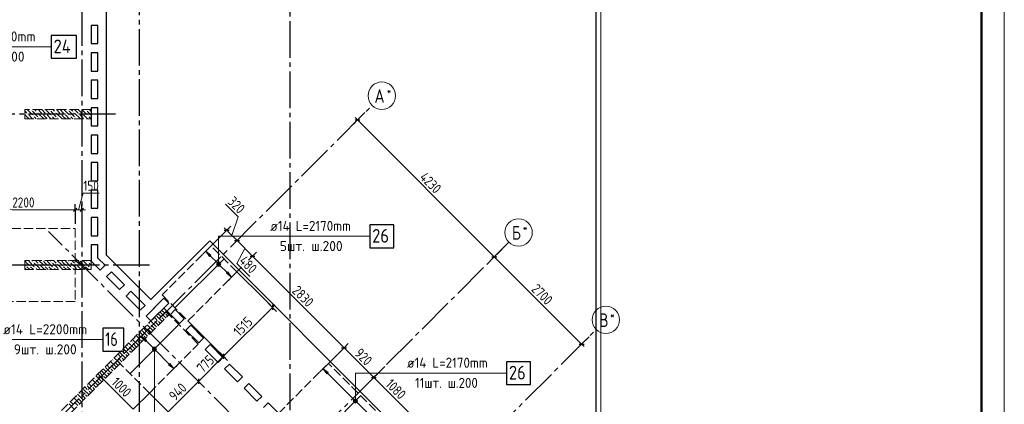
# Model space of a CAD drawing. Header units: millimetres. Extents: x 0 to 43617, y 0 to 59400.
# Tile 20 of 31: x 20462 to 42000, y 29386 to 37793. Entities that reach past the tile are written whole.
import ezdxf

# ---------------------------------------------------------------- set-up
doc = ezdxf.new("R2010")
doc.units = ezdxf.units.MM
doc.linetypes.add('______2', pattern=[270, 200, -70])
doc.linetypes.add('______5', pattern=[1100, 800, -100, 100, -100])
for name, color, linetype, lineweight in [('Standard', 7, 'Continuous', 25), ('ДОП Верх по У', 7, 'Continuous', 25), ('ЖБ Пилон', 180, 'Continuous', 25), ('Оси', 40, '______5', 18), ('Позиционная метка номер позиции', 7, 'Continuous', 13), ('Примечания', 7, 'Continuous', 25)]:
    doc.layers.add(name, color=color, linetype=linetype, lineweight=lineweight)
doc.layers.add('ЖБ Перекрытие верхний уровень', color=7, linetype='Continuous', lineweight=25, true_color=0xe0e0ff)
doc.layers.add('ЖБ Стена верхний уровень', color=7, linetype='Continuous', lineweight=25, true_color=0x006e00)
doc.styles.add('GOST 2.304-81', font='txt')
doc.styles.add('ISOCPEUR', font='txt')

msp = doc.modelspace()

# ---------------------------------------------------------------- hatches: boundary and pattern name
at = {"layer": 'ДОП Верх по У', "linetype": 'Continuous', "lineweight": 13, "transparency": 33554687}
for points in [[(24616, 32619), (24531, 32732), (24644, 32647)], [(23211, 30761), (23126, 30874), (23239, 30789)], [(27183, 30052), (27098, 30165), (27211, 30080)]]:
    msp.add_hatch(color=7, dxfattribs=at).paths.add_polyline_path(points, flags=16)
for points in [[(24778, 32458), (24804, 32485), (24787, 32475)], [(24804, 32485), (24778, 32458), (24778, 32439)], [(24804, 32485), (24778, 32439), (24823, 32485)], [(24823, 32485), (24778, 32439), (24787, 32422)], [(24823, 32485), (24787, 32422), (24840, 32475)], [(24840, 32475), (24787, 32422), (24804, 32413)], [(24840, 32475), (24804, 32413), (24850, 32458)], [(24850, 32458), (24804, 32413), (24823, 32413)], [(24850, 32458), (24823, 32413), (24850, 32439)], [(24850, 32439), (24823, 32413), (24840, 32422)], [(24984, 32251), (25097, 32166), (25012, 32279)], [(23373, 30601), (23399, 30627), (23382, 30618)], [(23399, 30627), (23373, 30601), (23373, 30582)], [(23399, 30627), (23373, 30582), (23418, 30627)], [(23418, 30627), (23373, 30582), (23382, 30565)], [(23418, 30627), (23382, 30565), (23435, 30618)], [(23435, 30618), (23382, 30565), (23399, 30555)], [(23435, 30618), (23399, 30555), (23445, 30601)], [(23445, 30601), (23399, 30555), (23418, 30555)], [(23445, 30601), (23418, 30555), (23445, 30582)], [(23445, 30582), (23418, 30555), (23435, 30565)], [(23720, 30252), (23833, 30167), (23748, 30280)], [(27769, 29467), (27795, 29494), (27778, 29484)], [(27795, 29494), (27769, 29467), (27769, 29448)], [(27795, 29494), (27769, 29448), (27815, 29494)], [(27815, 29494), (27769, 29448), (27778, 29431)], [(27815, 29494), (27778, 29431), (27831, 29484)], [(27831, 29484), (27778, 29431), (27795, 29422)], [(27831, 29484), (27795, 29422), (27841, 29467)], [(27841, 29467), (27795, 29422), (27815, 29422)], [(27841, 29467), (27815, 29422), (27841, 29448)], [(27841, 29448), (27815, 29422), (27831, 29431)]]:
    msp.add_hatch(color=7, dxfattribs=at).paths.add_polyline_path(points)
at = {"layer": 'ЖБ Пилон', "linetype": 'Continuous', "lineweight": 18, "transparency": 33554687}
for points in [[(20714, 35813), (20721, 35820), (20727, 35813), (20721, 35807)], [(20834, 35773), (20841, 35780), (20847, 35773), (20841, 35767)], [(21114, 35813), (21121, 35820), (21127, 35813), (21121, 35807)], [(21234, 35773), (21241, 35780), (21247, 35773), (21241, 35767)], [(21514, 35813), (21521, 35820), (21527, 35813), (21521, 35807)], [(21634, 35773), (21641, 35780), (21647, 35773), (21641, 35767)], [(21914, 35813), (21921, 35820), (21927, 35813), (21921, 35807)], [(20634, 35733), (20641, 35740), (20647, 35733), (20641, 35727)], [(20754, 35693), (20761, 35700), (20767, 35693), (20761, 35687)], [(20874, 35653), (20881, 35660), (20887, 35653), (20881, 35647)], [(20954, 35733), (20961, 35740), (20967, 35733), (20961, 35727)], [(21034, 35733), (21041, 35740), (21047, 35733), (21041, 35727)], [(21154, 35693), (21161, 35700), (21167, 35693), (21161, 35687)], [(21274, 35653), (21281, 35660), (21287, 35653), (21281, 35647)], [(21354, 35733), (21361, 35740), (21367, 35733), (21361, 35727)], [(21434, 35733), (21441, 35740), (21447, 35733), (21441, 35727)], [(21554, 35693), (21561, 35700), (21567, 35693), (21561, 35687)], [(21674, 35653), (21681, 35660), (21687, 35653), (21681, 35647)], [(21754, 35733), (21761, 35740), (21767, 35733), (21761, 35727)], [(21834, 35733), (21841, 35740), (21847, 35733), (21841, 35727)], [(21954, 35693), (21961, 35700), (21967, 35693), (21961, 35687)], [(20644, 32530), (20641, 32527), (20638, 32530)], [(20964, 32530), (20961, 32527), (20958, 32530)], [(21044, 32530), (21041, 32527), (21038, 32530)], [(21364, 32530), (21361, 32527), (21358, 32530)], [(21444, 32530), (21441, 32527), (21438, 32530)], [(21764, 32530), (21761, 32527), (21758, 32530)], [(21844, 32530), (21841, 32527), (21838, 32530)], [(20594, 32413), (20601, 32420), (20607, 32413), (20601, 32407)], [(20674, 32413), (20681, 32420), (20687, 32413), (20681, 32407)], [(20754, 32493), (20761, 32500), (20767, 32493), (20761, 32487)], [(20794, 32373), (20801, 32380), (20807, 32373), (20801, 32367)], [(20874, 32453), (20881, 32460), (20887, 32453), (20881, 32447)], [(20914, 32333), (20921, 32340), (20927, 32333), (20924, 32330), (20918, 32330)], [(20994, 32413), (21001, 32420), (21007, 32413), (21001, 32407)], [(21074, 32413), (21081, 32420), (21087, 32413), (21081, 32407)], [(21154, 32493), (21161, 32500), (21167, 32493), (21161, 32487)], [(21194, 32373), (21201, 32380), (21207, 32373), (21201, 32367)], [(21274, 32453), (21281, 32460), (21287, 32453), (21281, 32447)], [(21314, 32333), (21321, 32340), (21327, 32333), (21324, 32330), (21318, 32330)], [(21394, 32413), (21401, 32420), (21407, 32413), (21401, 32407)], [(21474, 32413), (21481, 32420), (21487, 32413), (21481, 32407)], [(21554, 32493), (21561, 32500), (21567, 32493), (21561, 32487)], [(21594, 32373), (21601, 32380), (21607, 32373), (21601, 32367)], [(21674, 32453), (21681, 32460), (21687, 32453), (21681, 32447)], [(21714, 32333), (21721, 32340), (21727, 32333), (21724, 32330), (21718, 32330)], [(21794, 32413), (21801, 32420), (21807, 32413), (21801, 32407)], [(21874, 32413), (21881, 32420), (21887, 32413), (21881, 32407)], [(21954, 32493), (21961, 32500), (21967, 32493), (21961, 32487)], [(21994, 32373), (22001, 32380), (22007, 32373), (22001, 32367)]]:
    msp.add_hatch(color=7, dxfattribs=at).paths.add_polyline_path(points, flags=16)
at = {"layer": 'ЖБ Стена верхний уровень', "linetype": 'Continuous', "lineweight": 18, "transparency": 33554687}
for points in [[(23634, 31453), (23641, 31460), (23647, 31453), (23641, 31447)], [(23554, 31293), (23561, 31300), (23567, 31293), (23561, 31287)], [(23634, 31373), (23641, 31380), (23647, 31373), (23641, 31367)], [(23234, 31053), (23241, 31060), (23247, 31053), (23241, 31047)], [(23314, 31133), (23321, 31140), (23327, 31133), (23321, 31127)], [(23394, 31213), (23401, 31220), (23407, 31213), (23401, 31207)], [(23474, 31213), (23481, 31220), (23487, 31213), (23481, 31207)], [(22994, 30813), (23001, 30820), (23007, 30813), (23001, 30807)], [(23074, 30813), (23081, 30820), (23087, 30813), (23081, 30807)], [(23154, 30893), (23161, 30900), (23167, 30893), (23161, 30887)], [(23234, 30973), (23241, 30980), (23247, 30973), (23241, 30967)], [(22834, 30653), (22841, 30660), (22847, 30653), (22841, 30647)], [(22914, 30733), (22921, 30740), (22927, 30733), (22921, 30727)], [(22594, 30413), (22601, 30420), (22607, 30413), (22601, 30407)], [(22674, 30413), (22681, 30420), (22687, 30413), (22681, 30407)], [(22754, 30493), (22761, 30500), (22767, 30493), (22761, 30487)], [(22834, 30573), (22841, 30580), (22847, 30573), (22841, 30567)], [(22434, 30253), (22441, 30260), (22447, 30253), (22441, 30247)], [(22434, 30173), (22441, 30180), (22447, 30173), (22441, 30167)], [(22514, 30333), (22521, 30340), (22527, 30333), (22521, 30327)], [(22114, 29933), (22121, 29940), (22127, 29933), (22121, 29927)], [(22194, 30013), (22201, 30020), (22207, 30013), (22201, 30007)], [(22274, 30013), (22281, 30020), (22287, 30013), (22281, 30007)], [(22354, 30093), (22361, 30100), (22367, 30093), (22361, 30087)], [(22034, 29853), (22041, 29860), (22047, 29853), (22041, 29847)], [(22034, 29773), (22041, 29780), (22047, 29773), (22041, 29767)], [(21714, 29533), (21721, 29540), (21727, 29533), (21721, 29527)], [(21794, 29613), (21801, 29620), (21807, 29613), (21801, 29607)], [(21874, 29613), (21881, 29620), (21887, 29613), (21881, 29607)], [(21954, 29693), (21961, 29700), (21967, 29693), (21961, 29687)], [(21634, 29453), (21641, 29460), (21647, 29453), (21641, 29447)]]:
    msp.add_hatch(color=7, dxfattribs=at).paths.add_polyline_path(points, flags=16)
at = {"layer": 'Позиционная метка номер позиции', "linetype": 'Continuous', "lineweight": 13, "transparency": 33554687}
for points in [[(24769, 32449), (24859, 32449), (24853, 32471)], [(24769, 32449), (24853, 32471), (24775, 32471)], [(24775, 32426), (24859, 32449), (24769, 32449)], [(24775, 32471), (24853, 32471), (24836, 32488)], [(24775, 32471), (24836, 32488), (24791, 32488)], [(24775, 32426), (24853, 32426), (24859, 32449)], [(24791, 32410), (24853, 32426), (24775, 32426)], [(24791, 32488), (24836, 32488), (24814, 32494)], [(24791, 32410), (24836, 32410), (24853, 32426)], [(24836, 32410), (24791, 32410), (24814, 32404)], [(23448, 30614), (23370, 30614), (23364, 30591)], [(23448, 30614), (23364, 30591), (23454, 30591)], [(23454, 30591), (23364, 30591), (23370, 30569)], [(23431, 30630), (23386, 30630), (23370, 30614)], [(23431, 30630), (23370, 30614), (23448, 30614)], [(23454, 30591), (23370, 30569), (23448, 30569)], [(23386, 30630), (23431, 30630), (23409, 30636)], [(23448, 30569), (23370, 30569), (23386, 30553)], [(23448, 30569), (23386, 30553), (23431, 30553)], [(23431, 30553), (23386, 30553), (23409, 30546)], [(27760, 29458), (27850, 29458), (27844, 29480)], [(27760, 29458), (27844, 29480), (27766, 29480)], [(27766, 29435), (27850, 29458), (27760, 29458)], [(27766, 29480), (27844, 29480), (27827, 29496)], [(27766, 29480), (27827, 29496), (27782, 29496)], [(27766, 29435), (27844, 29435), (27850, 29458)], [(27782, 29419), (27844, 29435), (27766, 29435)], [(27782, 29496), (27827, 29496), (27805, 29503)], [(27782, 29419), (27827, 29419), (27844, 29435)], [(27827, 29419), (27782, 29419), (27805, 29413)]]:
    msp.add_hatch(color=7, dxfattribs=at).paths.add_polyline_path(points)

# ---------------------------------------------------------------- linework, layer by layer
at = {"layer": 'Standard', "color": 7, "linetype": 'Continuous', "lineweight": 25, "transparency": 33554687}
for p, q in [((22354, 41910), (22354, 32653)), ((22024, 37670), (22024, 37270)), ((22174, 37670), (22024, 37670)), ((22174, 37270), (22174, 37670)), ((22024, 37270), (22174, 37270)), ((22024, 37070), (22024, 36670)), ((22174, 37070), (22024, 37070)), ((22174, 36670), (22174, 37070)), ((22024, 36670), (22174, 36670)), ((22024, 36470), (22024, 36070)), ((22174, 36470), (22024, 36470)), ((22174, 36070), (22174, 36470)), ((22024, 36070), (22174, 36070)), ((22024, 35870), (22024, 35470)), ((22174, 35870), (22024, 35870)), ((22174, 35470), (22174, 35870)), ((27799, 35601), (27905, 35601)), ((22024, 35470), (22174, 35470)), ((22024, 35270), (22024, 34870)), ((22174, 35270), (22024, 35270)), ((22174, 34870), (22174, 35270)), ((22024, 34870), (22174, 34870)), ((22024, 34670), (22024, 34270)), ((22174, 34670), (22024, 34670)), ((22174, 34270), (22174, 34670)), ((22024, 34270), (22174, 34270)), ((22024, 34070), (22024, 33670)), ((22174, 34070), (22024, 34070)), ((22174, 33670), (22174, 34070)), ((21636, 33600), (21711, 33675)), ((21786, 33600), (21861, 33675)), ((22024, 33670), (22174, 33670)), ((22024, 33470), (22024, 33070)), ((22174, 33470), (22024, 33470)), ((22174, 33070), (22174, 33470)), ((24937, 33191), (25043, 33191)), ((22024, 33070), (22174, 33070)), ((23332, 31675), (24619, 32961)), ((24619, 32961), (30114, 27467)), ((25164, 32965), (25270, 32965)), ((22024, 32870), (22024, 32516)), ((22174, 32870), (22024, 32870)), ((22174, 32579), (22174, 32870)), ((22328, 32424), (22174, 32579)), ((22354, 32653), (23332, 31675)), ((25503, 32625), (25609, 32625)), ((30790, 32609), (30897, 32609)), ((22024, 32516), (22222, 32318)), ((22222, 32318), (22328, 32424)), ((22470, 32283), (22364, 32177)), ((22364, 32177), (22647, 31894)), ((22753, 32000), (22470, 32283)), ((22647, 31894), (22753, 32000)), ((22894, 31858), (22788, 31752)), ((22788, 31752), (23099, 31441)), ((23205, 31547), (22894, 31858)), ((23615, 31703), (23226, 31314)), ((23721, 31597), (23615, 31703)), ((23099, 31441), (23205, 31547)), ((23332, 31208), (23721, 31597)), ((23863, 31455), (23757, 31349)), ((24061, 31257), (23863, 31455)), ((25989, 31558), (25989, 31452)), ((23226, 31314), (23332, 31208)), ((23757, 31349), (23955, 31151)), ((23955, 31151), (24061, 31257)), ((24202, 31116), (24096, 31010)), ((24485, 30833), (24202, 31116)), ((24096, 31010), (24379, 30727)), ((24379, 30727), (24485, 30833)), ((24626, 30692), (24520, 30586)), ((24520, 30586), (24803, 30303)), ((24909, 30409), (24626, 30692)), ((27504, 30624), (27610, 30624)), ((32700, 30700), (32806, 30700)), ((24803, 30303), (24909, 30409)), ((24919, 30488), (24919, 30382)), ((25051, 30267), (24945, 30161)), ((24945, 30161), (25228, 29879)), ((25334, 29985), (25051, 30267)), ((22184, 29986), (22291, 29986)), ((24371, 29940), (24371, 29834)), ((25228, 29879), (25334, 29985)), ((28155, 29974), (28261, 29974)), ((25475, 29843), (25369, 29737)), ((25369, 29737), (25652, 29454)), ((25758, 29560), (25475, 29843)), ((25652, 29454), (25758, 29560)), ((25899, 29419), (25793, 29313)), ((26182, 29136), (25899, 29419))]:
    msp.add_line(p, q, dxfattribs=at)
at = {"layer": 'Standard', "color": 251, "linetype": 'Continuous', "lineweight": -3, "true_color": 0x656565, "transparency": 33554687}
for p, q in [((27852, 35601), (28015, 35764)), ((27852, 35601), (27764, 35512)), ((27852, 35601), (27941, 35689)), ((21674, 33638), (21674, 33763)), ((21674, 33638), (21674, 33513)), ((21674, 33638), (21674, 33330)), ((21824, 33638), (21824, 33763)), ((21824, 33638), (21824, 33513)), ((21824, 33638), (21824, 33330)), ((24990, 33191), (24647, 32848)), ((24990, 33191), (24902, 33103)), ((24990, 33191), (25079, 33279)), ((25217, 32965), (25128, 32876)), ((25217, 32965), (25305, 33053)), ((25217, 32965), (25231, 32980)), ((25556, 32625), (25468, 32537)), ((25556, 32625), (25516, 32585)), ((25556, 32625), (25644, 32714)), ((30843, 32609), (30755, 32521)), ((30843, 32609), (30932, 32698)), ((25314, 32384), (25213, 32282)), ((25989, 31505), (25901, 31594)), ((25989, 31505), (26078, 31417)), ((32753, 30700), (32916, 30863)), ((27557, 30624), (27214, 30281)), ((27557, 30624), (27469, 30536)), ((27557, 30624), (27646, 30713)), ((32753, 30700), (32664, 30612)), ((32753, 30700), (32841, 30789)), ((24919, 30435), (24830, 30523)), ((24919, 30435), (25007, 30346)), ((22238, 29986), (22591, 30339)), ((22238, 29986), (22149, 29897)), ((22238, 29986), (22326, 30074)), ((24371, 29887), (24282, 29975)), ((28208, 29974), (28119, 29885)), ((28208, 29974), (28296, 30062)), ((24371, 29887), (24459, 29798)), ((23707, 29223), (23305, 29625))]:
    msp.add_line(p, q, dxfattribs=at)
at = {"layer": 'Standard', "color": 7, "linetype": 'Continuous', "lineweight": 13, "transparency": 33554687}
for p, q in [((27852, 35601), (27799, 35654)), ((27852, 35601), (30843, 32609)), ((21749, 33638), (21853, 34004)), ((21853, 34004), (22197, 34004)), ((19474, 33638), (21674, 33638)), ((21674, 33638), (21824, 33638)), ((21824, 33638), (21899, 33638)), ((25238, 33483), (24961, 33760)), ((25104, 33078), (25238, 33483)), ((24990, 33191), (24937, 33244)), ((25217, 32965), (25556, 32625)), ((25386, 32795), (25210, 32464)), ((25556, 32625), (27557, 30624)), ((30843, 32609), (32753, 30700)), ((25210, 32464), (25497, 32177)), ((25989, 31505), (24919, 30435)), ((25989, 31505), (26042, 31558)), ((27557, 30624), (28208, 29974)), ((32753, 30700), (32806, 30647)), ((24919, 30435), (24371, 29887)), ((22238, 29986), (22184, 30039)), ((22238, 29986), (22945, 29279)), ((28208, 29974), (28971, 29210)), ((24371, 29887), (23707, 29223))]:
    msp.add_line(p, q, dxfattribs=at)
msp.add_lwpolyline([(0, 0), (42000, 0), (42000, 59400), (0, 59400), (0, 0)], close=True, dxfattribs=at)
at = {"layer": 'Standard', "color": 7, "linetype": 'Continuous', "lineweight": 18, "transparency": 33554687}
msp.add_lwpolyline([(42000, 59400), (0, 59400), (0, 0), (42000, 0), (42000, 59400)], dxfattribs=at)
at = {"layer": 'Standard', "color": 7, "linetype": 'Continuous', "lineweight": 13, "transparency": 33554687}
for points in [[(42000, 59400), (0, 59400), (0, 0), (42000, 0), (42000, 59400)], [(7674, 10380), (33074, 10380), (33074, 57220), (7674, 57220), (7674, 10380)], [(24990, 33191), (25052, 33129), (25052, 33129), (25217, 32965)]]:
    msp.add_lwpolyline(points, dxfattribs=at)
at = {"layer": 'Standard', "color": 7, "linetype": 'Continuous', "lineweight": 50, "transparency": 33554687}
msp.add_lwpolyline([(2000, 58900), (41500, 58900), (41500, 500), (2000, 500), (2000, 58900)], close=True, dxfattribs=at)
at = {"layer": 'Standard', "color": 254, "linetype": 'Continuous', "lineweight": 18, "true_color": 0xc4c4ff, "transparency": 33554687}
msp.add_lwpolyline([(7294, 10000), (33174, 10000), (33174, 57320), (7294, 57320), (7294, 10000)], dxfattribs=at)
at = {"layer": 'Standard', "color": 7, "linetype": 'Continuous', "lineweight": 25, "transparency": 33554687}
msp.add_lwpolyline([(7394, 10100), (33074, 10100), (33074, 57220), (7394, 57220), (7394, 10100)], dxfattribs=at)
at = {"layer": 'Standard', "color": 251, "linetype": 'Continuous', "lineweight": -3, "true_color": 0x656565, "transparency": 33554687}
for points in [[(30843, 32609), (30855, 32621), (30855, 32621), (31006, 32772)], [(25989, 31505), (25792, 31703), (25792, 31703), (25213, 32282)], [(24919, 30435), (24907, 30447), (24907, 30447), (24907, 30447), (24907, 30447), (24142, 31211)], [(24371, 29887), (24359, 29899), (24359, 29899), (23969, 30289)], [(28208, 29974), (28233, 29999), (28233, 29999), (28278, 30044), (28278, 30044), (28446, 30212)], [(22945, 29279), (22957, 29291), (22957, 29291), (22957, 29291), (22957, 29291), (22957, 29291), (22957, 29291), (22957, 29291), (22957, 29291), (22957, 29291), (22957, 29291), (23298, 29632)]]:
    msp.add_lwpolyline(points, dxfattribs=at)
at = {"layer": 'ДОП Верх по У', "color": 7, "linetype": 'Continuous', "lineweight": 13, "transparency": 33554687}
for p, q in [((18952, 37200), (21038, 37200)), ((25923, 33059), (27987, 33059)), ((20082, 30800), (22190, 30800)), ((28914, 30068), (30978, 30068))]:
    msp.add_line(p, q, dxfattribs=at)
at = {"layer": 'ДОП Верх по У', "color": 251, "linetype": 'Continuous', "lineweight": 13, "true_color": 0x494949, "transparency": 33554687}
for p, q in [((24531, 32732), (24602, 32802)), ((24531, 32732), (24460, 32661)), ((24531, 32732), (24644, 32647)), ((24616, 32619), (24531, 32732)), ((24531, 32732), (24531, 32732)), ((24644, 32647), (24616, 32619)), ((24630, 32633), (24793, 32470)), ((24787, 32422), (24787, 32422)), ((24835, 32428), (24998, 32265)), ((24840, 32475), (24840, 32475)), ((25012, 32279), (24984, 32251)), ((24984, 32251), (25097, 32166)), ((25097, 32166), (25012, 32279)), ((25097, 32166), (25026, 32095)), ((25097, 32166), (25167, 32237)), ((25097, 32166), (25097, 32166)), ((23126, 30874), (23055, 30803)), ((23126, 30874), (23197, 30945)), ((23126, 30874), (23239, 30789)), ((23211, 30761), (23126, 30874)), ((23126, 30874), (23126, 30874)), ((23239, 30789), (23211, 30761)), ((23225, 30775), (23388, 30612)), ((23435, 30618), (23435, 30618)), ((23382, 30565), (23382, 30565)), ((23430, 30570), (23734, 30266)), ((23748, 30280), (23720, 30252)), ((23720, 30252), (23833, 30167)), ((23833, 30167), (23748, 30280)), ((23833, 30167), (23762, 30096)), ((23833, 30167), (23904, 30238)), ((23833, 30167), (23833, 30167)), ((27098, 30165), (27027, 30094)), ((27098, 30165), (27169, 30236)), ((27098, 30165), (27211, 30080)), ((27183, 30052), (27098, 30165)), ((27098, 30165), (27098, 30165)), ((27211, 30080), (27183, 30052)), ((27197, 30066), (27784, 29479)), ((27778, 29431), (27778, 29431)), ((27826, 29437), (28413, 28850)), ((27831, 29484), (27831, 29484))]:
    msp.add_line(p, q, dxfattribs=at)
at = {"layer": 'ДОП Верх по У', "color": 7, "linetype": 'Continuous', "lineweight": 18, "transparency": 33554687}
for p, q in [((24925, 32560), (23864, 31499)), ((19481, 32430), (21667, 32430)), ((22879, 30061), (23939, 31122)), ((27916, 29569), (26855, 28508))]:
    msp.add_line(p, q, dxfattribs=at)
at = {"layer": 'ДОП Верх по У', "color": 7, "linetype": 'Continuous', "lineweight": 25, "transparency": 33554687}
for points in [[(21152, 36950), (21702, 36950), (21702, 37450), (21152, 37450), (21152, 36950)], [(28123, 32809), (28643, 32809), (28643, 33309), (28123, 33309), (28123, 32809)], [(22282, 30550), (22742, 30550), (22742, 31050), (22282, 31050), (22282, 30550)], [(31114, 29818), (31634, 29818), (31634, 30318), (31114, 30318), (31114, 29818)]]:
    msp.add_lwpolyline(points, dxfattribs=at)
at = {"layer": 'ДОП Верх по У', "color": 251, "linetype": 'Continuous', "lineweight": 13, "true_color": 0x494949, "transparency": 33554687}
for centre in [(24814, 32449), (23409, 30591), (27805, 29458)]:
    msp.add_circle(centre, 37.5, dxfattribs=at)
at = {"layer": 'ЖБ Перекрытие верхний уровень', "color": 7, "linetype": 'Continuous', "lineweight": 18, "transparency": 33554687}
for p, q in [((22354, 32653), (22354, 41910)), ((22024, 37270), (22024, 37670)), ((22024, 37670), (22174, 37670)), ((22174, 37670), (22174, 37270)), ((22174, 37270), (22024, 37270)), ((22024, 36670), (22024, 37070)), ((22024, 37070), (22174, 37070)), ((22174, 37070), (22174, 36670)), ((22174, 36670), (22024, 36670)), ((22024, 36470), (22174, 36470)), ((22024, 36070), (22024, 36470)), ((22174, 36470), (22174, 36070)), ((22174, 36070), (22024, 36070)), ((22024, 35470), (22024, 35870)), ((22024, 35870), (22174, 35870)), ((22174, 35870), (22174, 35470)), ((22174, 35470), (22024, 35470)), ((22024, 35270), (22174, 35270)), ((22024, 34870), (22024, 35270)), ((22174, 35270), (22174, 34870)), ((22174, 34870), (22024, 34870)), ((22024, 34270), (22024, 34670)), ((22024, 34670), (22174, 34670)), ((22174, 34670), (22174, 34270)), ((22174, 34270), (22024, 34270)), ((22024, 33670), (22024, 34070)), ((22024, 34070), (22174, 34070)), ((22174, 34070), (22174, 33670)), ((22174, 33670), (22024, 33670)), ((22024, 33470), (22174, 33470)), ((22024, 33070), (22024, 33470)), ((22174, 33470), (22174, 33070)), ((22174, 33070), (22024, 33070)), ((24619, 32961), (23333, 31675)), ((30114, 27467), (24619, 32961)), ((22024, 32516), (22024, 32870)), ((22024, 32870), (22174, 32870)), ((22174, 32870), (22174, 32578)), ((22174, 32578), (22328, 32424)), ((23333, 31675), (22354, 32653)), ((22222, 32318), (22024, 32516)), ((22328, 32424), (22222, 32318)), ((22364, 32177), (22470, 32283)), ((22647, 31894), (22364, 32177)), ((22470, 32283), (22753, 32000)), ((22753, 32000), (22647, 31894)), ((22788, 31752), (22894, 31858)), ((23099, 31441), (22788, 31752)), ((22894, 31858), (23205, 31547)), ((23545, 31632), (23615, 31703)), ((23615, 31703), (23721, 31597)), ((23205, 31547), (23099, 31441)), ((23226, 31314), (23545, 31632)), ((23615, 31491), (23333, 31208)), ((23721, 31597), (23615, 31491)), ((23757, 31349), (23863, 31455)), ((23863, 31455), (24061, 31257)), ((23333, 31208), (23226, 31314)), ((23955, 31151), (23757, 31349)), ((24061, 31257), (23955, 31151)), ((24096, 31010), (24202, 31116)), ((24202, 31116), (24485, 30833)), ((24379, 30727), (24096, 31010)), ((24485, 30833), (24379, 30727)), ((24520, 30586), (24627, 30692)), ((24803, 30303), (24520, 30586)), ((24627, 30692), (24909, 30409)), ((24909, 30409), (24803, 30303)), ((24945, 30161), (25051, 30267)), ((25228, 29878), (24945, 30161)), ((25051, 30267), (25334, 29985)), ((25334, 29985), (25228, 29878)), ((25369, 29737), (25475, 29843)), ((25652, 29454), (25369, 29737)), ((25475, 29843), (25758, 29560)), ((25758, 29560), (25652, 29454)), ((25793, 29313), (25899, 29419)), ((25899, 29419), (26182, 29136))]:
    msp.add_line(p, q, dxfattribs=at)
at = {"layer": 'ЖБ Пилон', "color": 253, "linetype": '______2', "lineweight": 13, "true_color": 0xa0a0a0, "transparency": 33554687}
for p, q in [((22024, 35830), (20574, 35830)), ((20574, 35830), (20574, 35630)), ((22024, 35630), (22024, 35830)), ((20574, 35630), (22024, 35630)), ((22024, 32530), (20574, 32530)), ((20574, 32530), (20574, 32330)), ((22024, 32330), (22024, 32530)), ((20574, 32330), (22024, 32330))]:
    msp.add_line(p, q, dxfattribs=at)
at = {"layer": 'ЖБ Пилон', "color": 9, "linetype": 'Continuous', "lineweight": 18, "true_color": 0xc7c7c7, "transparency": 33554687}
for p, q in [((20574, 35800), (20621, 35753)), ((20624, 35830), (20741, 35713)), ((20741, 35793), (20861, 35673)), ((20821, 35793), (20784, 35830)), ((20864, 35830), (20941, 35753)), ((20944, 35830), (21021, 35753)), ((21024, 35830), (21141, 35713)), ((21141, 35793), (21261, 35673)), ((21221, 35793), (21184, 35830)), ((21264, 35830), (21341, 35753)), ((21344, 35830), (21421, 35753)), ((21424, 35830), (21541, 35713)), ((21541, 35793), (21661, 35673)), ((21621, 35793), (21584, 35830)), ((21664, 35830), (21741, 35753)), ((21744, 35830), (21821, 35753)), ((21824, 35830), (21941, 35713)), ((21941, 35793), (22024, 35710)), ((22021, 35793), (21984, 35830)), ((20574, 35640), (20581, 35633)), ((20621, 35673), (20581, 35713)), ((20661, 35633), (20621, 35673)), ((20661, 35713), (20744, 35630)), ((20781, 35673), (20824, 35630)), ((20861, 35753), (20981, 35633)), ((20904, 35630), (20901, 35633)), ((21021, 35673), (20981, 35713)), ((21061, 35633), (21021, 35673)), ((21061, 35713), (21144, 35630)), ((21181, 35673), (21224, 35630)), ((21261, 35753), (21381, 35633)), ((21304, 35630), (21301, 35633)), ((21421, 35673), (21381, 35713)), ((21461, 35633), (21421, 35673)), ((21461, 35713), (21544, 35630)), ((21581, 35673), (21624, 35630)), ((21661, 35753), (21781, 35633)), ((21704, 35630), (21701, 35633)), ((21821, 35673), (21781, 35713)), ((21861, 35633), (21821, 35673)), ((21861, 35713), (21944, 35630)), ((21981, 35673), (22024, 35630)), ((20724, 32530), (20741, 32513)), ((20804, 32530), (20861, 32473)), ((20884, 32530), (20981, 32433)), ((21124, 32530), (21141, 32513)), ((21204, 32530), (21261, 32473)), ((21284, 32530), (21381, 32433)), ((21524, 32530), (21541, 32513)), ((21604, 32530), (21661, 32473)), ((21684, 32530), (21781, 32433)), ((21924, 32530), (21941, 32513)), ((22004, 32530), (22024, 32510)), ((20574, 32440), (20581, 32433)), ((20604, 32330), (20574, 32360)), ((20621, 32473), (20581, 32513)), ((20661, 32433), (20621, 32473)), ((20621, 32393), (20684, 32330)), ((20661, 32513), (20781, 32393)), ((20701, 32393), (20764, 32330)), ((20781, 32473), (20901, 32353)), ((20844, 32330), (20821, 32353)), ((21004, 32330), (20901, 32433)), ((21021, 32473), (20981, 32513)), ((21061, 32433), (21021, 32473)), ((21021, 32393), (21084, 32330)), ((21061, 32513), (21181, 32393)), ((21101, 32393), (21164, 32330)), ((21181, 32473), (21301, 32353)), ((21244, 32330), (21221, 32353)), ((21404, 32330), (21301, 32433)), ((21421, 32473), (21381, 32513)), ((21461, 32433), (21421, 32473)), ((21421, 32393), (21484, 32330)), ((21461, 32513), (21581, 32393)), ((21501, 32393), (21564, 32330)), ((21581, 32473), (21701, 32353)), ((21644, 32330), (21621, 32353)), ((21804, 32330), (21701, 32433)), ((21821, 32473), (21781, 32513)), ((21861, 32433), (21821, 32473)), ((21821, 32393), (21884, 32330)), ((21861, 32513), (21981, 32393)), ((21901, 32393), (21964, 32330)), ((21981, 32473), (22024, 32430)), ((22024, 32350), (22021, 32353))]:
    msp.add_line(p, q, dxfattribs=at)
at = {"layer": 'ЖБ Стена верхний уровень', "color": 251, "linetype": '______2', "lineweight": 13, "true_color": 0x656565, "transparency": 33554687}
for p, q in [((23615, 31491), (17435, 25311)), ((23743, 31363), (23615, 31491)), ((17563, 25183), (23743, 31363))]:
    msp.add_line(p, q, dxfattribs=at)
at = {"layer": 'ЖБ Стена верхний уровень', "color": 9, "linetype": 'Continuous', "lineweight": 18, "true_color": 0xc7c7c7, "transparency": 33554687}
for p, q in [((23609, 31485), (23621, 31473)), ((23369, 31245), (23381, 31233)), ((23421, 31273), (23409, 31285)), ((23461, 31233), (23421, 31273)), ((23461, 31313), (23577, 31197)), ((23489, 31365), (23541, 31313)), ((23541, 31393), (23657, 31277)), ((23581, 31433), (23569, 31445)), ((23621, 31393), (23581, 31433)), ((23581, 31273), (23617, 31237)), ((23661, 31433), (23737, 31357)), ((23661, 31353), (23697, 31317)), ((23181, 31033), (23169, 31045)), ((23221, 30993), (23181, 31033)), ((23209, 31085), (23221, 31073)), ((23341, 31033), (23249, 31125)), ((23261, 31033), (23337, 30957)), ((23289, 31165), (23301, 31153)), ((23421, 31113), (23329, 31205)), ((23341, 31113), (23417, 31037)), ((23341, 31033), (23377, 30997)), ((23421, 31193), (23497, 31117)), ((23421, 31113), (23457, 31077)), ((23501, 31193), (23537, 31157)), ((23021, 30713), (22929, 30805)), ((22969, 30845), (22981, 30833)), ((23021, 30873), (23009, 30885)), ((23061, 30833), (23021, 30873)), ((23061, 30913), (23177, 30797)), ((23089, 30965), (23141, 30913)), ((23141, 30993), (23257, 30877)), ((23181, 30873), (23217, 30837)), ((23261, 30953), (23297, 30917)), ((22741, 30593), (22857, 30477)), ((22781, 30633), (22769, 30645)), ((22821, 30593), (22781, 30633)), ((22809, 30685), (22821, 30673)), ((22941, 30633), (22849, 30725)), ((22861, 30633), (22937, 30557)), ((22889, 30765), (22901, 30753)), ((22941, 30713), (23017, 30637)), ((22941, 30633), (22977, 30597)), ((23021, 30793), (23097, 30717)), ((23021, 30713), (23057, 30677)), ((23101, 30793), (23137, 30757)), ((22621, 30313), (22529, 30405)), ((22569, 30445), (22581, 30433)), ((22621, 30473), (22609, 30485)), ((22661, 30433), (22621, 30473)), ((22621, 30393), (22697, 30317)), ((22661, 30513), (22777, 30397)), ((22689, 30565), (22741, 30513)), ((22701, 30393), (22737, 30357)), ((22781, 30473), (22817, 30437)), ((22861, 30553), (22897, 30517)), ((22289, 30165), (22341, 30113)), ((22341, 30193), (22457, 30077)), ((22381, 30233), (22369, 30245)), ((22421, 30193), (22381, 30233)), ((22409, 30285), (22421, 30273)), ((22541, 30233), (22449, 30325)), ((22461, 30233), (22537, 30157)), ((22489, 30365), (22501, 30353)), ((22541, 30313), (22617, 30237)), ((22541, 30233), (22577, 30197)), ((22621, 30313), (22657, 30277)), ((22089, 29965), (22101, 29953)), ((22221, 29913), (22129, 30005)), ((22169, 30045), (22181, 30033)), ((22221, 30073), (22209, 30085)), ((22261, 30033), (22221, 30073)), ((22221, 29993), (22297, 29917)), ((22261, 30113), (22377, 29997)), ((22301, 29993), (22337, 29957)), ((22381, 30073), (22417, 30037)), ((22461, 30153), (22497, 30117)), ((21889, 29765), (21941, 29713)), ((21941, 29793), (22057, 29677)), ((21981, 29833), (21969, 29845)), ((22021, 29793), (21981, 29833)), ((22009, 29885), (22021, 29873)), ((22141, 29833), (22049, 29925)), ((22061, 29833), (22137, 29757)), ((22061, 29753), (22097, 29717)), ((22141, 29913), (22217, 29837)), ((22141, 29833), (22177, 29797)), ((22221, 29913), (22257, 29877)), ((21741, 29433), (21649, 29525)), ((21689, 29565), (21701, 29553)), ((21821, 29513), (21729, 29605)), ((21741, 29513), (21817, 29437)), ((21769, 29645), (21781, 29633)), ((21821, 29673), (21809, 29685)), ((21861, 29633), (21821, 29673)), ((21821, 29593), (21897, 29517)), ((21821, 29513), (21857, 29477)), ((21861, 29713), (21977, 29597)), ((21901, 29593), (21937, 29557)), ((21981, 29673), (22017, 29637)), ((21541, 29393), (21657, 29277)), ((21581, 29433), (21569, 29445)), ((21621, 29393), (21581, 29433)), ((21609, 29485), (21621, 29473)), ((21661, 29433), (21737, 29357)), ((21741, 29433), (21777, 29397))]:
    msp.add_line(p, q, dxfattribs=at)
at = {"layer": 'Оси', "color": 8, "linetype": '______5', "lineweight": -3, "transparency": 33554687}
for p, q in [((21824, 57820), (21824, 7100)), ((26374, 50960), (26374, 7100)), ((23074, 50790), (23074, 7100)), ((9516, 17264), (28172, 35920)), ((22554, 35730), (3600, 35730)), ((29170, 25087), (21090, 33167)), ((12153, 13919), (31163, 32929)), ((23304, 32430), (3600, 32430)), ((14416, 12363), (33072, 31020))]:
    msp.add_line(p, q, dxfattribs=at)
at = {"layer": 'Оси', "color": 7, "linetype": 'Continuous', "lineweight": 13, "transparency": 33554687}
for centre in [(28384, 36132), (31375, 33141), (33284, 31232)]:
    msp.add_circle(centre, 300, dxfattribs=at)
at = {"layer": 'Позиционная метка номер позиции', "color": 7, "linetype": 'Continuous', "lineweight": 13, "transparency": 33554687}
for p, q in [((24769, 32449), (24769, 32449)), ((24814, 32494), (24814, 32494)), ((24814, 32404), (24814, 32404)), ((24859, 32449), (24859, 32449)), ((23364, 30591), (23364, 30591)), ((23409, 30636), (23409, 30636)), ((23454, 30591), (23454, 30591)), ((23409, 30546), (23409, 30546)), ((27760, 29458), (27760, 29458)), ((27805, 29503), (27805, 29503)), ((27805, 29413), (27805, 29413)), ((27850, 29458), (27850, 29458))]:
    msp.add_line(p, q, dxfattribs=at)
for points in [[(18152, 35730), (18652, 36230), (18652, 37200), (21152, 37200)], [(24814, 32449), (24814, 33059), (28123, 33059)], [(20282, 32430), (19782, 31930), (19782, 30800), (22282, 30800)], [(23409, 30591), (23409, 28814), (20409, 28814)], [(27805, 29458), (27805, 30068), (31114, 30068)]]:
    msp.add_lwpolyline(points, dxfattribs=at)
for centre in [(24814, 32449), (23409, 30591), (27805, 29458)]:
    msp.add_circle(centre, 45, dxfattribs=at)
at = {"layer": 'Примечания', "color": 7, "linetype": '______2', "lineweight": 18, "transparency": 33554687}
for p, q in [((19474, 33230), (21674, 33230)), ((21674, 33230), (21674, 31630)), ((24647, 32848), (23576, 31777)), ((25213, 32282), (24647, 32848)), ((24142, 31211), (25213, 32282)), ((23576, 31777), (24142, 31211)), ((21674, 31630), (19474, 31630)), ((23661, 31409), (22591, 30339)), ((24368, 30702), (23661, 31409)), ((23298, 29632), (24368, 30702)), ((22591, 30339), (23298, 29632)), ((27214, 30281), (26143, 29210)), ((28628, 28867), (27214, 30281))]:
    msp.add_line(p, q, dxfattribs=at)

# ---------------------------------------------------------------- texts
at = {"layer": 'Standard', "color": 7, "linetype": 'Continuous', "lineweight": 25, "transparency": 33554687, "char_height": 220, "attachment_point": 7, "style": 'GOST 2.304-81'}
for s, insert, width, rotation in [('4230', (29195, 34328), 657.05, 315), ('320', (24996, 33795), 516.39, 315), ('480', (25245, 32500), 531.97, 315), ('2830', (26404, 31848), 657.05, 315), ('2700', (31640, 31884), 672.62, 315), ('1515', (25269, 30856), 547.7, 45), ('775', (24471, 30058), 516.39, 45), ('920', (27774, 30478), 531.96, 315), ('1000', (22450, 29844), 625.74, 315), ('940', (23860, 29446), 531.96, 45), ('1080', (28448, 29804), 625.74, 315)]:
    msp.add_mtext(s, dxfattribs=dict(at, insert=insert, width=width, rotation=rotation))
for s, insert, width in [('150', (21853, 34054), 469.51), ('2200', (20300, 33688), 672.63)]:
    msp.add_mtext(s, dxfattribs=dict(at, insert=insert, width=width))
at = {"layer": 'ДОП Верх по У', "color": 7, "linetype": 'Continuous', "lineweight": 13, "transparency": 33554687, "attachment_point": 7, "style": 'ISOCPEUR'}
for s, insert, char_height, width in [('\\W0.96;ø12 L=3600mm ', (18972, 37317), 220, 2150.52), ('\\W0.88;24', (21202, 37060), 300, 581.99), ('\\W0.97;9шт. ш.200 ', (19192, 36877), 220, 1712.32), ('\\W0.94;ø14 L=2170mm ', (25943, 33176), 220, 2126.49), ('\\W0.87;26', (28173, 32919), 300, 550.81), ('\\W0.97;5шт. ш.200 ', (26152, 32736), 220, 1712.33), ('\\W0.96;ø14 L=2200mm ', (20102, 30917), 220, 2172.62), ('\\W0.75;16', (22332, 30660), 300, 472.27), ('\\W0.97;9шт. ш.200 ', (20333, 30477), 220, 1712.33), ('\\W0.94;ø14 L=2170mm ', (28934, 30185), 220, 2126.5), ('\\W0.87;26', (31164, 29928), 300, 550.81), ('\\W0.93;11шт. ш.200 ', (29110, 29745), 220, 1773.35)]:
    msp.add_mtext(s, dxfattribs=dict(at, insert=insert, char_height=char_height, width=width))
at = {"layer": 'Оси', "color": 7, "linetype": 'Continuous', "lineweight": 25, "transparency": 33554687, "attachment_point": 7, "style": 'ISOCPEUR'}
for s, insert, char_height, width in [('\\W0.82;А', (28223, 35975), 300, 392.64), ('\\W0.80;*', (28493, 36150), 180, 215.9), ('\\W0.80;Б', (31229, 32984), 300, 359.83), ('\\W0.80;*', (31469, 33159), 180, 215.91), ('\\W0.80;В', (33138, 31074), 300, 359.83), ('\\W0.80;*', (33378, 31249), 180, 215.9)]:
    msp.add_mtext(s, dxfattribs=dict(at, insert=insert, char_height=char_height, width=width))

doc.saveas('drawing.dxf')
